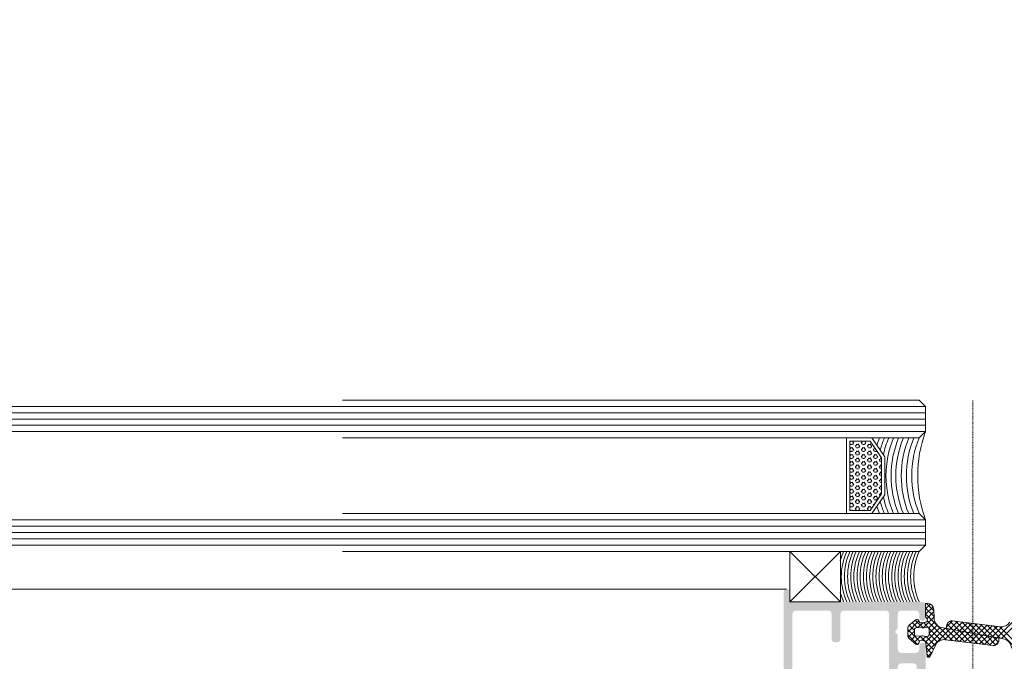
# Model space of a CAD drawing. Header units: millimetres. Extents: x -226731 to 126254, y -16359 to 60195.
# Tile 83 of 256: x -161773 to -161617, y 20938 to 21039. Entities that reach past the tile are written whole.
import ezdxf

# ---------------------------------------------------------------- set-up
doc = ezdxf.new("R2010")
doc.units = ezdxf.units.MM
doc.header["$LTSCALE"] = 0.1
doc.header["$MEASUREMENT"] = 0
doc.linetypes.add('CENTER', pattern=[2, 1.25, -0.25, 0.25, -0.25])
for name, color, linetype, lineweight in [('0_CCE_ FF_SIDE WALL SPRINKLER', 6, 'Continuous', 0), ('2_Centerline', 1, 'CENTER', 15), ('3_Hatch', 8, 'Continuous', 0), ('4. Glass', 140, 'Continuous', 15), ('SPRINKLER COVERAGE AREA', 1, 'Continuous', 9)]:
    doc.layers.add(name, color=color, linetype=linetype, lineweight=lineweight)
doc.layers.add('FIRE FIGHTING SERVICES', color=5, linetype='Continuous')

# ---------------------------------------------------------------- blocks, each defined once
blk = doc.blocks.new('*U428')
at = {"layer": '3_Hatch'}
h = blk.add_hatch(color=8, dxfattribs=at)
h.dxf.hatch_style = 1
h.paths.add_polyline_path([(28.61, 92.53), (28.61, 57.99), (28.57, 57.83), (28.46, 57.65), (28.28, 57.54), (28.1, 57.52), (22.9, 57.52), (22.7, 57.54), (22.54, 57.65), (22.44, 57.83), (22.41, 57.99), (22.41, 92.53), (22.44, 92.71), (22.54, 92.87), (22.7, 92.98), (22.9, 93.02), (28.1, 93.02), (28.28, 92.98), (28.46, 92.87), (28.57, 92.71)], flags=16)
h.paths.add_polyline_path([(22.41, 37.89), (22.35, 38.09), (22.24, 38.26), (22.1, 38.37), (21.9, 38.4), (21.49, 38.4), (21.31, 38.37), (21.15, 38.26), (21.04, 38.09), (21, 37.89), (21, 33.9), (20.95, 33.7), (20.84, 33.54), (20.69, 33.43), (20.49, 33.41), (13.79, 33.41), (13.61, 33.43), (13.45, 33.54), (13.34, 33.7), (13.3, 33.9), (13.3, 51.5), (13.34, 51.7), (13.45, 51.85), (13.61, 51.96), (13.79, 52.01), (16.35, 52.01), (16.54, 52.05), (16.7, 52.16), (16.81, 52.32), (16.85, 52.5), (16.85, 55.6), (16.87, 55.8), (16.98, 55.96), (17.16, 56.07), (17.36, 56.11), (20.49, 56.11), (20.69, 56.07), (20.84, 55.96), (20.95, 55.8), (21, 55.6), (21, 51.61), (21.04, 51.41), (21.15, 51.26), (21.31, 51.15), (21.49, 51.12), (21.9, 51.12), (22.1, 51.15), (22.24, 51.26), (22.35, 51.41), (22.41, 51.61), (22.41, 55.6), (22.44, 55.8), (22.54, 55.96), (22.7, 56.07), (22.9, 56.11), (28.1, 56.11), (28.28, 56.07), (28.46, 55.96), (28.57, 55.8), (28.61, 55.6), (28.61, 33.9), (28.57, 33.7), (28.46, 33.54), (28.28, 33.43), (28.1, 33.41), (22.9, 33.41), (22.7, 33.43), (22.54, 33.54), (22.44, 33.7), (22.41, 33.9)], flags=16)
h.paths.add_polyline_path([(12.2, 36.54), (11.89, 36.23), (11.89, 33.9), (11.85, 33.7), (11.74, 33.54), (11.58, 33.43), (11.38, 33.41), (9, 33.41), (8.8, 33.43), (8.65, 33.54), (8.54, 33.7), (8.49, 33.9), (8.49, 34.51), (8.45, 34.69), (8.34, 34.85), (8.18, 34.96), (8, 35), (7.79, 34.96), (7.63, 34.85), (7.52, 34.69), (7.48, 34.51), (7.48, 32.49), (7.52, 32.31), (7.63, 32.15), (7.79, 32.04), (8, 32), (28.5, 32), (28.7, 31.95), (28.85, 31.84), (28.96, 31.69), (29.01, 31.49), (29.01, 30.48), (29.05, 30.3), (29.14, 30.13), (29.3, 30.02), (29.51, 30.01), (29.69, 30.02), (29.85, 30.13), (29.96, 30.3), (30, 30.48), (30, 93.92), (29.96, 94.12), (29.85, 94.28), (29.69, 94.39), (29.51, 94.41), (16.5, 94.41), (16.3, 94.39), (16.15, 94.28), (16.04, 94.12), (15.99, 93.92), (15.99, 93.52), (16.04, 93.35), (16.15, 93.17), (16.3, 93.06), (16.5, 93.02), (20.49, 93.02), (20.69, 92.98), (20.84, 92.87), (20.95, 92.71), (21, 92.53), (21, 57.99), (20.95, 57.83), (20.84, 57.65), (20.69, 57.54), (20.49, 57.52), (14.42, 57.52), (14.25, 57.48), (14.16, 57.43), (14.07, 57.37), (14.01, 57.3), (13.96, 57.22), (13.94, 57.13), (13.92, 57.06), (13.92, 56.97), (13.94, 56.88), (13.96, 56.79), (14.01, 56.71), (14.07, 56.64), (14.16, 56.58), (14.25, 56.55), (14.36, 56.51), (14.95, 56.51), (15.15, 56.46), (15.29, 56.35), (15.4, 56.2), (15.44, 56), (15.44, 53.91), (15.4, 53.71), (15.29, 53.55), (15.15, 53.44), (14.95, 53.4), (9.38, 53.4), (9.2, 53.44), (9.04, 53.55), (8.93, 53.71), (8.89, 53.91), (8.89, 56), (8.93, 56.2), (9.04, 56.35), (9.2, 56.46), (9.38, 56.51), (9.92, 56.51), (10.12, 56.55), (10.26, 56.66), (10.37, 56.8), (10.43, 57.01), (10.37, 57.21), (10.26, 57.35), (10.12, 57.46), (9.92, 57.52), (8, 57.52), (7.79, 57.46), (7.63, 57.35), (7.52, 57.21), (7.48, 57.01), (7.48, 49.91), (7.52, 49.71), (7.63, 49.54), (7.79, 49.43), (8, 49.4), (8.38, 49.4), (8.58, 49.43), (8.76, 49.54), (8.84, 49.71), (8.89, 49.91), (8.89, 51.5), (8.93, 51.7), (9.04, 51.85), (9.2, 51.96), (9.38, 52.01), (11.38, 52.01), (11.58, 51.96), (11.74, 51.85), (11.85, 51.7), (11.89, 51.5), (11.89, 42.24), (11.85, 42.06), (11.74, 41.9), (11.58, 41.79), (11.38, 41.73), (9.38, 41.73), (9.2, 41.79), (9.04, 41.9), (8.93, 42.06), (8.89, 42.24), (8.89, 43.3), (8.84, 43.49), (8.76, 43.65), (8.58, 43.76), (8.38, 43.8), (8, 43.8), (7.79, 43.76), (7.63, 43.65), (7.52, 43.49), (7.48, 43.3), (7.48, 38.99), (7.5, 38.86), (7.54, 38.77), (7.59, 38.69), (7.65, 38.64), (7.7, 38.59), (7.78, 38.55), (7.85, 38.51), (7.92, 38.49), (8, 38.49), (8.09, 38.49), (8.16, 38.53), (8.23, 38.57), (8.31, 38.6), (8.36, 38.68), (8.42, 38.75), (8.49, 38.99), (8.49, 39.59), (8.54, 39.79), (8.65, 39.96), (8.8, 40.07), (9, 40.09), (11.38, 40.09), (11.58, 40.07), (11.74, 39.96), (11.85, 39.79), (11.89, 39.59), (11.89, 37.27), (12.2, 36.96), (12.29, 36.83), (12.29, 36.66)])
at = {"layer": '2_Centerline', "color": 8, "ltscale": 0.25}
blk.add_line((0, 230.78), (0, 0), dxfattribs=at)
at = {"layer": '3_Hatch', "color": 8}
for p, q in [((6.78, 40.67), (5.87, 38.75)), ((7.43, 38.58), (7.23, 40.69)), ((4.1, 36.22), (-4.9, 37.89)), ((-4.1, 37.74), (4.9, 36.07)), ((4.38, 38.01), (-3.27, 38.95)), ((7.3, 37.52), (7.72, 37.43)), ((8.57, 38.58), (8.47, 38.26)), ((10.02, 37.88), (9.04, 38.7)), ((-4.38, 35.95), (3.27, 35.01)), ((6.94, 36.31), (6.94, 37.23)), ((7.72, 36.1), (7.3, 36.02)), ((8.01, 37.41), (8.93, 37.46)), ((8.93, 36.08), (8.01, 36.13)), ((9.25, 37.16), (9.25, 36.38)), ((10.3, 36.27), (10.3, 37.27)), ((6.13, 34.61), (6.19, 33.2)), ((7.48, 34.32), (7.23, 34.76)), ((7.43, 35.2), (8.15, 35.35)), ((8.47, 35.21), (8.57, 34.95)), ((9.04, 34.84), (10.02, 35.66)), ((7.48, 32.24), (7.48, 34.32)), ((7.19, 32.24), (7.48, 32.24)), ((29.01, 32), (21.01, 32)), ((21.01, 32), (21.01, 24)), ((29.01, 32), (21.01, 24)), ((21.01, 24), (21.01, 32)), ((21.01, 32), (29.01, 24)), ((29.01, 24), (29.01, 32)), ((29.01, 24), (29.01, 32)), ((29.56, 30.01), (100, 30.01)), ((21.01, 24), (29.01, 24)), ((100, 23, 0), (7.48, 23)), ((100, 22, 0), (7.48, 22)), ((100, 21, 0), (7.48, 21)), ((100, 20, 0), (7.48, 20)), ((100, 19, 0), (7.48, 19)), ((16.03, 18.01, 0.02), (13.97, 15.01, 0.02)), ((16.29, 17.51, 0.02), (14.47, 14.86, 0.02)), ((19.53, 17.51, 0.02), (16.29, 17.51, 0.02)), ((19.53, 6.51, 0.02), (19.53, 17.51, 0.02)), ((20.03, 6.01, 0.02), (20.03, 18.01, 0.02)), ((13.97, 15.01, 0.02), (13.97, 9.01, 0.02)), ((14.47, 14.86, 0.02), (14.47, 9.17, 0.02)), ((13.97, 9.01, 0.02), (16.03, 6.01, 0.02)), ((14.47, 9.17, 0.02), (16.29, 6.51, 0.02)), ((16.29, 6.51, 0.02), (19.53, 6.51, 0.02)), ((100, 5, 0), (7.48, 5)), ((100, 4, 0), (7.48, 4)), ((100, 3, 0), (7.48, 3)), ((100, 2, 0), (7.48, 2)), ((100, 1, 0), (7.48, 1))]:
    blk.add_line(p, q, dxfattribs=at)
at = {"layer": '3_Hatch', "color": 8, "linetype": 'Continuous'}
for p, q in [((6.5, 40.06), (7.18, 40.75)), ((7.27, 40.29), (6.83, 40.73)), ((-3.29, 35.82), (-7.48, 40.01)), ((-4.3, 35.94), (-7.43, 39.07)), ((3.62, 36.31), (7.3, 39.98)), ((4.37, 36.17), (7.37, 39.17)), ((8.36, 37.43), (6.25, 39.54)), ((7.36, 39.31), (6.53, 40.14)), ((-7.44, 34.96), (-4.58, 37.83)), ((-7.36, 34.16), (-3.83, 37.69)), ((-4.68, 35.96), (-3.08, 37.55)), ((-2.28, 35.69), (-4.38, 37.79)), ((-4.12, 38.28), (-3.48, 38.92)), ((-3.3, 37.59), (-4.09, 38.39)), ((-3.83, 37.69), (-2.64, 38.88)), ((-2.21, 37.39), (-3.67, 38.85)), ((-1.27, 35.57), (-3.3, 37.59)), ((-3.08, 37.55), (-1.86, 38.78)), ((-1.13, 37.19), (-2.84, 38.9)), ((-2.34, 37.42), (-1.07, 38.68)), ((-0.04, 36.99), (-1.83, 38.78)), ((-1.59, 37.28), (-0.28, 38.59)), ((-0.85, 37.14), (0.5, 38.49)), ((1.05, 36.79), (-0.82, 38.65)), ((-0.1, 37), (1.29, 38.39)), ((2.13, 36.59), (0.19, 38.53)), ((0.64, 36.86), (2.08, 38.29)), ((3.22, 36.38), (1.2, 38.4)), ((1.39, 36.72), (2.86, 38.2)), ((2.13, 36.58), (3.65, 38.1)), ((4.3, 36.18), (2.21, 38.28)), ((2.88, 36.45), (4.44, 38)), ((7.48, 33.88), (3.21, 38.15)), ((7.22, 35.03), (4.22, 38.03)), ((6.98, 36.16), (5.06, 38.08)), ((5.1, 36.02), (7.5, 38.41)), ((6.94, 37.08), (5.61, 38.41)), ((7.4, 37.5), (5.96, 38.94)), ((7.46, 37.49), (8.07, 38.1)), ((8.28, 37.42), (9.32, 38.47)), ((10.3, 36.37), (8.44, 38.23)), ((8.59, 38.62), (8.7, 38.73)), ((10.3, 37.25), (8.79, 38.76)), ((9.13, 37.4), (9.8, 38.06)), ((9.25, 36.63), (10.23, 37.61)), ((-3.87, 35.89), (-2.34, 37.42)), ((-3.08, 35.79), (-1.59, 37.28)), ((-2.29, 35.69), (-0.85, 37.14)), ((-0.26, 35.44), (-2.21, 37.39)), ((-1.51, 35.6), (-0.1, 37)), ((0.74, 35.32), (-1.13, 37.19)), ((-0.72, 35.5), (0.64, 36.86)), ((1.75, 35.19), (-0.04, 36.99)), ((0.07, 35.4), (1.39, 36.72)), ((0.86, 35.31), (2.13, 36.58)), ((2.76, 35.07), (1.05, 36.79)), ((1.64, 35.21), (2.88, 36.45)), ((3.63, 35.09), (2.13, 36.59)), ((2.43, 35.11), (3.62, 36.31)), ((4.07, 35.53), (3.22, 36.38)), ((3.22, 35.01), (4.15, 35.95)), ((5.66, 35.69), (6.94, 36.97)), ((6.02, 35.16), (6.99, 36.14)), ((6.14, 34.4), (7.86, 36.13)), ((7.84, 35.29), (7.09, 36.05)), ((9.12, 34.9), (7.89, 36.13)), ((7.93, 35.31), (8.71, 36.09)), ((8.54, 35.03), (10.3, 36.8)), ((9.6, 35.3), (8.82, 36.08)), ((10.08, 35.71), (9.25, 36.54)), ((6.17, 33.55), (7.29, 34.67)), ((7.48, 33), (6.14, 34.34)), ((7.36, 32.24), (6.18, 33.42)), ((6.29, 32.79), (7.48, 33.98)), ((6.73, 32.35), (7.48, 33.09)), ((16.56, 17.49, 0.02), (16.27, 17.49, 0.02)), ((16.74, 17.12, 0.02), (16.58, 17.4, 0.02)), ((17.22, 17.4, 0.02), (17.15, 17.51, 0.02)), ((17.51, 17.49, 0.02), (17.2, 17.49, 0.02)), ((17.45, 17.42, 0.02), (17.5, 17.51, 0.02)), ((17.92, 17.15, 0.02), (18.08, 17.42, 0.02)), ((18.47, 17.49, 0.02), (18.15, 17.49, 0.02)), ((18.65, 17.12, 0.02), (18.49, 17.4, 0.02)), ((19.12, 17.4, 0.02), (19.06, 17.51, 0.02)), ((19.42, 17.49, 0.02), (19.1, 17.49, 0.02)), ((19.35, 17.42, 0.02), (19.4, 17.51, 0.02)), ((15.06, 15.5, 0.02), (15.22, 15.77, 0.02)), ((15.61, 15.84, 0.02), (15.29, 15.84, 0.02)), ((15.61, 16.39, 0.02), (15.52, 16.39, 0.02)), ((15.54, 16.32, 0.02), (15.7, 16.6, 0.02)), ((15.79, 15.47, 0.02), (15.63, 15.75, 0.02)), ((15.79, 16.57, 0.02), (15.72, 16.68, 0.02)), ((16.02, 16.05, 0.02), (16.18, 16.32, 0.02)), ((16.27, 16.85, 0.02), (16.11, 17.12, 0.02)), ((16.27, 15.75, 0.02), (16.11, 16.02, 0.02)), ((16.56, 16.94, 0.02), (16.24, 16.94, 0.02)), ((16.56, 16.39, 0.02), (16.24, 16.39, 0.02)), ((16.56, 15.84, 0.02), (16.24, 15.84, 0.02)), ((16.49, 16.87, 0.02), (16.65, 17.15, 0.02)), ((16.49, 15.77, 0.02), (16.65, 16.05, 0.02)), ((16.74, 16.02, 0.02), (16.58, 16.3, 0.02)), ((16.97, 16.6, 0.02), (17.13, 16.87, 0.02)), ((16.97, 15.5, 0.02), (17.13, 15.77, 0.02)), ((17.22, 16.3, 0.02), (17.06, 16.57, 0.02)), ((17.51, 16.94, 0.02), (17.2, 16.94, 0.02)), ((17.51, 16.39, 0.02), (17.2, 16.39, 0.02)), ((17.51, 15.84, 0.02), (17.2, 15.84, 0.02)), ((17.45, 16.32, 0.02), (17.6, 16.6, 0.02)), ((17.69, 16.57, 0.02), (17.54, 16.85, 0.02)), ((17.69, 15.47, 0.02), (17.54, 15.75, 0.02)), ((17.92, 16.05, 0.02), (18.08, 16.32, 0.02)), ((18.17, 16.85, 0.02), (18.01, 17.12, 0.02)), ((18.17, 15.75, 0.02), (18.01, 16.02, 0.02)), ((18.47, 16.94, 0.02), (18.15, 16.94, 0.02)), ((18.47, 16.39, 0.02), (18.15, 16.39, 0.02)), ((18.47, 15.84, 0.02), (18.15, 15.84, 0.02)), ((18.4, 16.87, 0.02), (18.56, 17.15, 0.02)), ((18.4, 15.77, 0.02), (18.56, 16.05, 0.02)), ((18.65, 16.02, 0.02), (18.49, 16.3, 0.02)), ((18.87, 16.6, 0.02), (19.03, 16.87, 0.02)), ((18.87, 15.5, 0.02), (19.03, 15.77, 0.02)), ((19.12, 16.3, 0.02), (18.96, 16.57, 0.02)), ((19.42, 16.94, 0.02), (19.1, 16.94, 0.02)), ((19.42, 16.39, 0.02), (19.1, 16.39, 0.02)), ((19.42, 15.84, 0.02), (19.1, 15.84, 0.02)), ((19.35, 16.32, 0.02), (19.51, 16.6, 0.02)), ((19.53, 16.7, 0.02), (19.44, 16.85, 0.02)), ((19.53, 15.6, 0.02), (19.44, 15.75, 0.02)), ((14.66, 14.74, 0.02), (14.47, 14.74, 0.02)), ((14.66, 14.19, 0.02), (14.47, 14.19, 0.02)), ((14.59, 14.67, 0.02), (14.75, 14.95, 0.02)), ((14.84, 13.82, 0.02), (14.68, 14.1, 0.02)), ((14.84, 14.92, 0.02), (14.69, 15.17, 0.02)), ((15.06, 14.4, 0.02), (15.22, 14.67, 0.02)), ((15.31, 15.2, 0.02), (15.15, 15.47, 0.02)), ((15.31, 14.1, 0.02), (15.15, 14.37, 0.02)), ((15.61, 15.29, 0.02), (15.29, 15.29, 0.02)), ((15.61, 14.74, 0.02), (15.29, 14.74, 0.02)), ((15.61, 14.19, 0.02), (15.29, 14.19, 0.02)), ((15.54, 15.22, 0.02), (15.7, 15.5, 0.02)), ((15.54, 14.12, 0.02), (15.7, 14.4, 0.02)), ((15.79, 14.37, 0.02), (15.63, 14.65, 0.02)), ((16.02, 14.95, 0.02), (16.18, 15.22, 0.02)), ((16.02, 13.85, 0.02), (16.18, 14.12, 0.02)), ((16.27, 14.65, 0.02), (16.11, 14.92, 0.02)), ((16.56, 15.29, 0.02), (16.24, 15.29, 0.02)), ((16.56, 14.74, 0.02), (16.24, 14.74, 0.02)), ((16.56, 14.19, 0.02), (16.24, 14.19, 0.02)), ((16.49, 14.67, 0.02), (16.65, 14.95, 0.02)), ((16.74, 14.92, 0.02), (16.58, 15.2, 0.02)), ((16.74, 13.82, 0.02), (16.58, 14.1, 0.02)), ((16.97, 14.4, 0.02), (17.13, 14.67, 0.02)), ((17.22, 15.2, 0.02), (17.06, 15.47, 0.02)), ((17.22, 14.1, 0.02), (17.06, 14.37, 0.02)), ((17.51, 15.29, 0.02), (17.2, 15.29, 0.02)), ((17.51, 14.74, 0.02), (17.2, 14.74, 0.02)), ((17.51, 14.19, 0.02), (17.2, 14.19, 0.02)), ((17.45, 15.22, 0.02), (17.6, 15.5, 0.02)), ((17.45, 14.12, 0.02), (17.6, 14.4, 0.02)), ((17.69, 14.37, 0.02), (17.54, 14.65, 0.02)), ((17.92, 14.95, 0.02), (18.08, 15.22, 0.02)), ((17.92, 13.85, 0.02), (18.08, 14.12, 0.02)), ((18.17, 14.65, 0.02), (18.01, 14.92, 0.02)), ((18.47, 15.29, 0.02), (18.15, 15.29, 0.02)), ((18.47, 14.74, 0.02), (18.15, 14.74, 0.02)), ((18.47, 14.19, 0.02), (18.15, 14.19, 0.02)), ((18.4, 14.67, 0.02), (18.56, 14.95, 0.02)), ((18.65, 14.92, 0.02), (18.49, 15.2, 0.02)), ((18.65, 13.82, 0.02), (18.49, 14.1, 0.02)), ((18.87, 14.4, 0.02), (19.03, 14.67, 0.02)), ((19.12, 15.2, 0.02), (18.96, 15.47, 0.02)), ((19.12, 14.1, 0.02), (18.96, 14.37, 0.02)), ((19.42, 15.29, 0.02), (19.1, 15.29, 0.02)), ((19.42, 14.74, 0.02), (19.1, 14.74, 0.02)), ((19.42, 14.19, 0.02), (19.1, 14.19, 0.02)), ((19.35, 15.22, 0.02), (19.51, 15.5, 0.02)), ((19.35, 14.12, 0.02), (19.51, 14.4, 0.02)), ((19.53, 14.5, 0.02), (19.44, 14.65, 0.02)), ((14.66, 13.64, 0.02), (14.47, 13.64, 0.02)), ((14.66, 13.09, 0.02), (14.47, 13.09, 0.02)), ((14.66, 12.54, 0.02), (14.47, 12.54, 0.02)), ((14.59, 13.57, 0.02), (14.75, 13.85, 0.02)), ((14.59, 12.47, 0.02), (14.75, 12.75, 0.02)), ((14.84, 12.72, 0.02), (14.68, 13, 0.02)), ((15.06, 13.3, 0.02), (15.22, 13.57, 0.02)), ((15.31, 13, 0.02), (15.15, 13.27, 0.02)), ((15.61, 13.64, 0.02), (15.29, 13.64, 0.02)), ((15.61, 13.09, 0.02), (15.29, 13.09, 0.02)), ((15.61, 12.54, 0.02), (15.29, 12.54, 0.02)), ((15.54, 13.02, 0.02), (15.7, 13.3, 0.02)), ((15.79, 13.27, 0.02), (15.63, 13.55, 0.02)), ((16.02, 12.75, 0.02), (16.18, 13.02, 0.02)), ((16.27, 13.55, 0.02), (16.11, 13.82, 0.02)), ((16.27, 12.45, 0.02), (16.11, 12.72, 0.02)), ((16.56, 13.64, 0.02), (16.24, 13.64, 0.02)), ((16.56, 13.09, 0.02), (16.24, 13.09, 0.02)), ((16.56, 12.54, 0.02), (16.24, 12.54, 0.02)), ((16.49, 13.57, 0.02), (16.65, 13.85, 0.02)), ((16.49, 12.47, 0.02), (16.65, 12.75, 0.02)), ((16.74, 12.72, 0.02), (16.58, 13, 0.02)), ((16.97, 13.3, 0.02), (17.13, 13.57, 0.02)), ((17.22, 13, 0.02), (17.06, 13.27, 0.02)), ((17.51, 13.64, 0.02), (17.2, 13.64, 0.02)), ((17.51, 13.09, 0.02), (17.2, 13.09, 0.02)), ((17.51, 12.54, 0.02), (17.2, 12.54, 0.02)), ((17.45, 13.02, 0.02), (17.6, 13.3, 0.02)), ((17.69, 13.27, 0.02), (17.54, 13.55, 0.02)), ((17.92, 12.75, 0.02), (18.08, 13.02, 0.02)), ((18.17, 13.55, 0.02), (18.01, 13.82, 0.02)), ((18.17, 12.45, 0.02), (18.01, 12.72, 0.02)), ((18.47, 13.64, 0.02), (18.15, 13.64, 0.02)), ((18.47, 13.09, 0.02), (18.15, 13.09, 0.02)), ((18.47, 12.54, 0.02), (18.15, 12.54, 0.02)), ((18.4, 13.57, 0.02), (18.56, 13.85, 0.02)), ((18.4, 12.47, 0.02), (18.56, 12.75, 0.02)), ((18.65, 12.72, 0.02), (18.49, 13, 0.02)), ((18.87, 13.3, 0.02), (19.03, 13.57, 0.02)), ((19.12, 13, 0.02), (18.96, 13.27, 0.02)), ((19.42, 13.64, 0.02), (19.1, 13.64, 0.02)), ((19.42, 13.09, 0.02), (19.1, 13.09, 0.02)), ((19.42, 12.54, 0.02), (19.1, 12.54, 0.02)), ((19.35, 13.02, 0.02), (19.51, 13.3, 0.02)), ((19.53, 13.4, 0.02), (19.44, 13.55, 0.02)), ((14.66, 11.99, 0.02), (14.47, 11.99, 0.02)), ((14.66, 11.44, 0.02), (14.47, 11.44, 0.02)), ((14.59, 11.37, 0.02), (14.75, 11.65, 0.02)), ((14.84, 11.62, 0.02), (14.68, 11.9, 0.02)), ((15.06, 12.2, 0.02), (15.22, 12.47, 0.02)), ((15.06, 11.1, 0.02), (15.22, 11.37, 0.02)), ((15.31, 11.9, 0.02), (15.15, 12.17, 0.02)), ((15.31, 10.8, 0.02), (15.15, 11.07, 0.02)), ((15.61, 11.99, 0.02), (15.29, 11.99, 0.02)), ((15.61, 11.44, 0.02), (15.29, 11.44, 0.02)), ((15.54, 11.92, 0.02), (15.7, 12.2, 0.02)), ((15.54, 10.82, 0.02), (15.7, 11.1, 0.02)), ((15.79, 12.17, 0.02), (15.63, 12.45, 0.02)), ((15.79, 11.07, 0.02), (15.63, 11.35, 0.02)), ((16.02, 11.65, 0.02), (16.18, 11.92, 0.02)), ((16.27, 11.35, 0.02), (16.11, 11.62, 0.02)), ((16.56, 11.99, 0.02), (16.24, 11.99, 0.02)), ((16.56, 11.44, 0.02), (16.24, 11.44, 0.02)), ((16.49, 11.37, 0.02), (16.65, 11.65, 0.02)), ((16.74, 11.62, 0.02), (16.58, 11.9, 0.02)), ((16.97, 12.2, 0.02), (17.13, 12.47, 0.02)), ((16.97, 11.1, 0.02), (17.13, 11.37, 0.02)), ((17.22, 11.9, 0.02), (17.06, 12.17, 0.02)), ((17.22, 10.8, 0.02), (17.06, 11.07, 0.02)), ((17.51, 11.99, 0.02), (17.2, 11.99, 0.02)), ((17.51, 11.44, 0.02), (17.2, 11.44, 0.02)), ((17.45, 11.92, 0.02), (17.6, 12.2, 0.02)), ((17.45, 10.82, 0.02), (17.6, 11.1, 0.02)), ((17.69, 12.17, 0.02), (17.54, 12.45, 0.02)), ((17.69, 11.07, 0.02), (17.54, 11.35, 0.02)), ((17.92, 11.65, 0.02), (18.08, 11.92, 0.02)), ((18.17, 11.35, 0.02), (18.01, 11.62, 0.02)), ((18.47, 11.99, 0.02), (18.15, 11.99, 0.02)), ((18.47, 11.44, 0.02), (18.15, 11.44, 0.02)), ((18.4, 11.37, 0.02), (18.56, 11.65, 0.02)), ((18.65, 11.62, 0.02), (18.49, 11.9, 0.02)), ((18.87, 12.2, 0.02), (19.03, 12.47, 0.02)), ((18.87, 11.1, 0.02), (19.03, 11.37, 0.02)), ((19.12, 11.9, 0.02), (18.96, 12.17, 0.02)), ((19.12, 10.8, 0.02), (18.96, 11.07, 0.02)), ((19.42, 11.99, 0.02), (19.1, 11.99, 0.02)), ((19.42, 11.44, 0.02), (19.1, 11.44, 0.02)), ((19.35, 11.92, 0.02), (19.51, 12.2, 0.02)), ((19.35, 10.82, 0.02), (19.51, 11.1, 0.02)), ((19.53, 12.3, 0.02), (19.44, 12.45, 0.02)), ((19.53, 11.2, 0.02), (19.44, 11.35, 0.02)), ((14.66, 10.89, 0.02), (14.47, 10.89, 0.02)), ((14.66, 10.34, 0.02), (14.47, 10.34, 0.02)), ((14.66, 9.79, 0.02), (14.47, 9.79, 0.02)), ((14.59, 10.27, 0.02), (14.75, 10.55, 0.02)), ((14.59, 9.17, 0.02), (14.75, 9.45, 0.02)), ((14.84, 10.52, 0.02), (14.68, 10.8, 0.02)), ((14.84, 9.42, 0.02), (14.68, 9.7, 0.02)), ((15.06, 10, 0.02), (15.22, 10.27, 0.02)), ((15.31, 9.7, 0.02), (15.15, 9.97, 0.02)), ((15.61, 10.89, 0.02), (15.29, 10.89, 0.02)), ((15.61, 10.34, 0.02), (15.29, 10.34, 0.02)), ((15.61, 9.79, 0.02), (15.29, 9.79, 0.02)), ((15.54, 9.72, 0.02), (15.7, 10, 0.02)), ((15.79, 9.97, 0.02), (15.63, 10.25, 0.02)), ((16.02, 10.55, 0.02), (16.18, 10.82, 0.02)), ((16.02, 9.45, 0.02), (16.18, 9.72, 0.02)), ((16.27, 10.25, 0.02), (16.11, 10.52, 0.02)), ((16.27, 9.15, 0.02), (16.11, 9.42, 0.02)), ((16.56, 10.89, 0.02), (16.24, 10.89, 0.02)), ((16.56, 10.34, 0.02), (16.24, 10.34, 0.02)), ((16.56, 9.79, 0.02), (16.24, 9.79, 0.02)), ((16.49, 10.27, 0.02), (16.65, 10.55, 0.02)), ((16.49, 9.17, 0.02), (16.65, 9.45, 0.02)), ((16.74, 10.52, 0.02), (16.58, 10.8, 0.02)), ((16.74, 9.42, 0.02), (16.58, 9.7, 0.02)), ((16.97, 10, 0.02), (17.13, 10.27, 0.02)), ((17.22, 9.7, 0.02), (17.06, 9.97, 0.02)), ((17.51, 10.89, 0.02), (17.2, 10.89, 0.02)), ((17.51, 10.34, 0.02), (17.2, 10.34, 0.02)), ((17.51, 9.79, 0.02), (17.2, 9.79, 0.02)), ((17.45, 9.72, 0.02), (17.6, 10, 0.02)), ((17.69, 9.97, 0.02), (17.54, 10.25, 0.02)), ((17.92, 10.55, 0.02), (18.08, 10.82, 0.02)), ((17.92, 9.45, 0.02), (18.08, 9.72, 0.02)), ((18.17, 10.25, 0.02), (18.01, 10.52, 0.02)), ((18.17, 9.15, 0.02), (18.01, 9.42, 0.02)), ((18.47, 10.89, 0.02), (18.15, 10.89, 0.02)), ((18.47, 10.34, 0.02), (18.15, 10.34, 0.02)), ((18.47, 9.79, 0.02), (18.15, 9.79, 0.02)), ((18.4, 10.27, 0.02), (18.56, 10.55, 0.02)), ((18.4, 9.17, 0.02), (18.56, 9.45, 0.02)), ((18.65, 10.52, 0.02), (18.49, 10.8, 0.02)), ((18.65, 9.42, 0.02), (18.49, 9.7, 0.02)), ((18.87, 10, 0.02), (19.03, 10.27, 0.02)), ((19.12, 9.7, 0.02), (18.96, 9.97, 0.02)), ((19.42, 10.89, 0.02), (19.1, 10.89, 0.02)), ((19.42, 10.34, 0.02), (19.1, 10.34, 0.02)), ((19.42, 9.79, 0.02), (19.1, 9.79, 0.02)), ((19.35, 9.72, 0.02), (19.51, 10, 0.02)), ((19.53, 10.1, 0.02), (19.44, 10.25, 0.02)), ((14.66, 9.24, 0.02), (14.47, 9.24, 0.02)), ((15.06, 8.9, 0.02), (15.22, 9.17, 0.02)), ((15.31, 8.6, 0.02), (15.15, 8.87, 0.02)), ((15.22, 8.07, 0.02), (15.22, 8.07, 0.02)), ((15.61, 9.24, 0.02), (15.29, 9.24, 0.02)), ((15.61, 8.69, 0.02), (15.29, 8.69, 0.02)), ((15.61, 8.14, 0.02), (15.29, 8.14, 0.02)), ((15.54, 8.62, 0.02), (15.7, 8.9, 0.02)), ((15.79, 8.87, 0.02), (15.63, 9.15, 0.02)), ((15.79, 7.77, 0.02), (15.63, 8.05, 0.02)), ((16.02, 8.35, 0.02), (16.18, 8.62, 0.02)), ((16.27, 8.05, 0.02), (16.11, 8.32, 0.02)), ((16.56, 9.24, 0.02), (16.24, 9.24, 0.02)), ((16.56, 8.69, 0.02), (16.24, 8.69, 0.02)), ((16.56, 8.14, 0.02), (16.24, 8.14, 0.02)), ((16.49, 8.07, 0.02), (16.65, 8.35, 0.02)), ((16.74, 8.32, 0.02), (16.58, 8.6, 0.02)), ((16.97, 8.9, 0.02), (17.13, 9.17, 0.02)), ((16.97, 7.8, 0.02), (17.13, 8.07, 0.02)), ((17.22, 8.6, 0.02), (17.06, 8.87, 0.02)), ((17.51, 9.24, 0.02), (17.2, 9.24, 0.02)), ((17.51, 8.69, 0.02), (17.2, 8.69, 0.02)), ((17.51, 8.14, 0.02), (17.2, 8.14, 0.02)), ((17.45, 8.62, 0.02), (17.6, 8.9, 0.02)), ((17.69, 8.87, 0.02), (17.54, 9.15, 0.02)), ((17.69, 7.77, 0.02), (17.54, 8.05, 0.02)), ((17.92, 8.35, 0.02), (18.08, 8.62, 0.02)), ((18.17, 8.05, 0.02), (18.01, 8.32, 0.02)), ((18.47, 9.24, 0.02), (18.15, 9.24, 0.02)), ((18.47, 8.69, 0.02), (18.15, 8.69, 0.02)), ((18.47, 8.14, 0.02), (18.15, 8.14, 0.02)), ((18.4, 8.07, 0.02), (18.56, 8.35, 0.02)), ((18.65, 8.32, 0.02), (18.49, 8.6, 0.02)), ((18.87, 8.9, 0.02), (19.03, 9.17, 0.02)), ((18.87, 7.8, 0.02), (19.03, 8.07, 0.02)), ((19.12, 8.6, 0.02), (18.96, 8.87, 0.02)), ((19.42, 9.24, 0.02), (19.1, 9.24, 0.02)), ((19.42, 8.69, 0.02), (19.1, 8.69, 0.02)), ((19.42, 8.14, 0.02), (19.1, 8.14, 0.02)), ((19.35, 8.62, 0.02), (19.51, 8.9, 0.02)), ((19.53, 9, 0.02), (19.44, 9.15, 0.02)), ((19.53, 7.9, 0.02), (19.44, 8.05, 0.02)), ((15.61, 7.59, 0.02), (15.55, 7.59, 0.02)), ((15.57, 7.57, 0.02), (15.7, 7.8, 0.02)), ((16.02, 7.25, 0.02), (16.18, 7.52, 0.02)), ((16.27, 6.95, 0.02), (16.11, 7.22, 0.02)), ((16.56, 7.59, 0.02), (16.24, 7.59, 0.02)), ((16.56, 7.04, 0.02), (16.24, 7.04, 0.02)), ((16.49, 6.97, 0.02), (16.65, 7.25, 0.02)), ((16.74, 7.22, 0.02), (16.58, 7.5, 0.02)), ((16.97, 6.7, 0.02), (17.13, 6.97, 0.02)), ((17.22, 7.5, 0.02), (17.06, 7.77, 0.02)), ((17.15, 6.51, 0.02), (17.06, 6.67, 0.02)), ((17.51, 7.59, 0.02), (17.2, 7.59, 0.02)), ((17.51, 7.04, 0.02), (17.2, 7.04, 0.02)), ((17.45, 7.52, 0.02), (17.6, 7.8, 0.02)), ((17.5, 6.51, 0.02), (17.6, 6.7, 0.02)), ((17.69, 6.67, 0.02), (17.54, 6.95, 0.02)), ((17.92, 7.25, 0.02), (18.08, 7.52, 0.02)), ((18.17, 6.95, 0.02), (18.01, 7.22, 0.02)), ((18.47, 7.59, 0.02), (18.15, 7.59, 0.02)), ((18.47, 7.04, 0.02), (18.15, 7.04, 0.02)), ((18.4, 6.97, 0.02), (18.56, 7.25, 0.02)), ((18.65, 7.22, 0.02), (18.49, 7.5, 0.02)), ((18.87, 6.7, 0.02), (19.03, 6.97, 0.02)), ((19.12, 7.5, 0.02), (18.96, 7.77, 0.02)), ((19.06, 6.51, 0.02), (18.96, 6.67, 0.02)), ((19.42, 7.59, 0.02), (19.1, 7.59, 0.02)), ((19.42, 7.04, 0.02), (19.1, 7.04, 0.02)), ((19.35, 7.52, 0.02), (19.51, 7.8, 0.02)), ((19.4, 6.51, 0.02), (19.51, 6.7, 0.02)), ((19.53, 6.8, 0.02), (19.44, 6.95, 0.02))]:
    blk.add_line(p, q, dxfattribs=at)
at = {"layer": '3_Hatch', "color": 8}
for centre, radius, start, end in [((7.02, 40.53), 0.271, 37.2128, 149.9224), ((-4.63, 39.37), 1.5, 180.5805, 259.4803), ((-3.25, 38.05), 0.9, 91.0175, 200.2869), ((4.57, 39.5), 1.5, 262.7957, 329.961), ((7.24, 37.23), 0.3, 78.0269, 180), ((8.04, 38.73), 0.635, 193.3802, 311.9125), ((8.85, 38.47), 0.3, 50, 157.7969), ((9.5, 37.27), 0.8, 0, 50), ((-4.57, 34.46), 1.5, 82.7957, 149.961), ((3.25, 35.91), 0.9, 271.0175, 20.2869), ((4.63, 34.6), 1.5, 0.5805, 79.4803), ((7.24, 36.31), 0.3, 180, 281.9731), ((7.95, 38.51), 1.1, 258.0269, 273.1356), ((7.95, 35.03), 1.1, 86.8644, 101.9731), ((8.95, 37.16), 0.3, 0, 93.1356), ((8.95, 36.38), 0.3, 266.8644, 0), ((9.5, 36.27), 0.8, 310, 0), ((7.5, 34.91), 0.3, 101.9731, 209.6447), ((8.21, 35.06), 0.3, 30, 101.9731), ((8.85, 35.07), 0.3, 202.2031, 310), ((7.19, 33.24), 1, 182.3925, 270), ((-0.23, 28, 0), 9.59, 335.3498, 24.6502), ((0.27, 28, 0), 9.59, 335.3498, 24.6502), ((0.77, 28, 0), 9.59, 335.3498, 24.6502), ((1.27, 28, 0), 9.59, 335.3498, 24.6502), ((1.77, 28, 0), 9.59, 335.3498, 24.6502), ((2.27, 28, 0), 9.59, 335.3498, 24.6502), ((2.77, 28, 0), 9.59, 335.3498, 24.6502), ((3.27, 28, 0), 9.59, 335.3498, 24.6502), ((3.77, 28, 0), 9.59, 335.3498, 24.6502), ((4.27, 28, 0), 9.59, 335.3498, 24.6502), ((4.77, 28, 0), 9.59, 335.3498, 24.6502), ((5.27, 28, 0), 9.59, 335.3498, 24.6502), ((5.77, 28, 0), 9.59, 335.3498, 24.6502), ((6.27, 28, 0), 9.59, 335.3498, 24.6502), ((6.77, 28, 0), 9.59, 335.3498, 24.6502), ((7.27, 28, 0), 9.59, 335.3498, 24.6502), ((7.77, 28, 0), 9.59, 335.3498, 24.6502), ((8.27, 28, 0), 9.59, 335.3498, 24.6502), ((8.77, 28, 0), 9.59, 335.3498, 24.6502), ((9.27, 28, 0), 9.59, 335.3498, 24.6502), ((9.77, 28, 0), 9.59, 335.3498, 24.6502), ((10.27, 28, 0), 9.59, 335.3498, 24.6502), ((10.77, 28, 0), 9.59, 335.3498, 24.6502), ((11.27, 28, 0), 9.59, 335.3498, 24.6502), ((11.77, 28, 0), 9.59, 15.4043, 24.6502), ((11.77, 28, 0), 9.59, 335.3498, 344.5957), ((-11.33, 12, 0.03), 20.07, 339.5887, 20.4113), ((-5.92, 12, 0), 15.61, 337.3883, 22.5654), ((-5.07, 12.01, 0.02), 15.61, 337.3883, 22.5654), ((-4.26, 12.01, 0.02), 15.61, 337.3883, 22.5654), ((-3.4, 12.01, 0.02), 15.61, 337.3883, 22.5654), ((-2.65, 12.01, 0.02), 15.61, 337.3883, 22.5654), ((-1.84, 12.01, 0.02), 15.61, 337.3883, 22.5654), ((-1.07, 12.01, 0.02), 15.61, 12.2141, 22.5654), ((-0.38, 12.01, 0.02), 15.61, 15.0523, 22.5654), ((0.39, 12.01, 0.02), 15.61, 18.0541, 22.5654), ((-1.07, 12.01, 0.02), 15.61, 337.3883, 347.7859), ((-0.38, 12.01, 0.02), 15.61, 337.3883, 344.9477), ((0.39, 12.01, 0.02), 15.61, 337.3883, 341.9459)]:
    blk.add_arc(centre, radius, start, end, dxfattribs=at)
at = {"layer": '4. Glass', "color": 8}
for p, q in [((7.48, 23), (8.48, 24)), ((8.48, 24), (100, 24)), ((7.48, 19), (7.48, 23)), ((8.48, 18), (7.48, 19)), ((100, 18), (8.48, 18)), ((7.48, 5, 0), (8.48, 6, 0)), ((7.48, 1, 0), (7.48, 5, 0)), ((8.48, 6, 0), (100, 6, 0)), ((8.48, 0, 0), (7.48, 1, 0)), ((100, 0), (8.48, 0))]:
    blk.add_line(p, q, dxfattribs=at)
blk = doc.blocks.new('*U429')
at = {"layer": '3_Hatch', "color": 8}
for p, q in [((-29.56, 30.01), (-1150, 30.01)), ((-1150, 23, 0), (-7.48, 23)), ((-1150, 22, 0), (-7.48, 22)), ((-1150, 21, 0), (-7.48, 21)), ((-1150, 20, 0), (-7.48, 20)), ((-1150, 19, 0), (-7.48, 19)), ((-1150, 5, 0), (-7.48, 5)), ((-1150, 4, 0), (-7.48, 4)), ((-1150, 3, 0), (-7.48, 3)), ((-1150, 2, 0), (-7.48, 2)), ((-1150, 1, 0), (-7.48, 1))]:
    blk.add_line(p, q, dxfattribs=at)
blk = doc.blocks.new('A$C2AD535C3')
at = {"layer": 'SPRINKLER COVERAGE AREA', "color": 1}
blk.add_circle((0, 0), 2500, dxfattribs=at)
blk = doc.blocks.new('G$C3584CA52')
at = {"layer": '0_CCE_ FF_SIDE WALL SPRINKLER', "color": 240, "xscale": -0.6, "yscale": 0.6, "zscale": 0.6}
blk.add_blockref('A$C2AD535C3', (0, -1500), dxfattribs=at)

msp = doc.modelspace()

# ---------------------------------------------------------------- block references
at = {"layer": '3_Hatch', "color": 8, "rotation": 179.9999999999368}
for name, p in [('*U429', (-162871.95, 20978.95)), ('*U428', (-161621.95, 20978.95))]:
    msp.add_blockref(name, p, dxfattribs=at)
at = {"layer": 'FIRE FIGHTING SERVICES'}
msp.add_blockref('G$C3584CA52', (-163018.33, 21220.5), dxfattribs=at)

doc.saveas('drawing.dxf')
